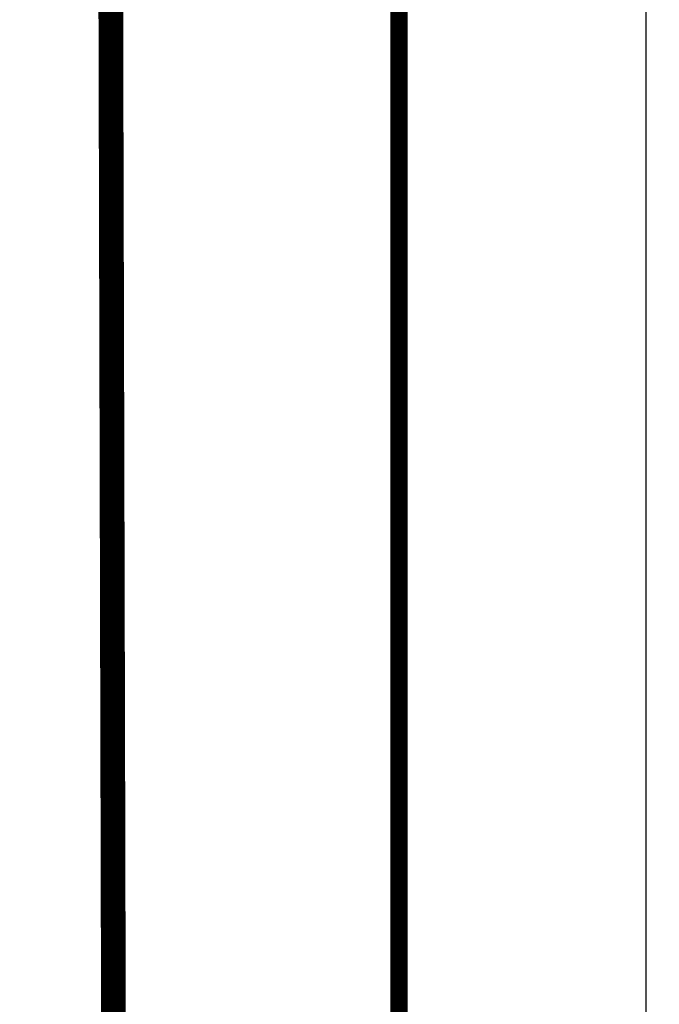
# Model space of a CAD drawing. Extents: x 0 to 1135, y 0 to 420.
# Tile 41 of 52: x 1122 to 1135, y 52 to 71. Entities that reach past the tile are written whole.
import ezdxf

# ---------------------------------------------------------------- set-up
doc = ezdxf.new("R2010")
doc.units = 0
doc.header["$LTSCALE"] = 2
doc.header["$MEASUREMENT"] = 0
doc.linetypes.add('AUSGEZOGEN', pattern=[0])
for name, color, linetype in [('FBR', 8, 'CONTINUOUS'), ('LEGENDE', 7, 'AUSGEZOGEN'), ('RAHMEN', 250, 'AUSGEZOGEN')]:
    doc.layers.add(name, color=color, linetype=linetype)

msp = doc.modelspace()

# ---------------------------------------------------------------- linework, layer by layer
at = {"layer": 'FBR'}
for points in [[(88.009, 187.528, 0), (104.839, 188.975, 0), (166.439, 194.269, -0.000002), (228.71, 199.62, 0.000002), (290.98, 204.971, 0.000001), (321.649, 207.607, 0.000001), (340.796, 209.253, 0.000002), (353.251, 210.323, -0.000001), (365.705, 211.394, -0.000007)], [(87.666, 191.514, 0), (104.497, 192.96, 0), (166.097, 198.254, -0.000002), (228.367, 203.605, 0.000002), (290.638, 208.957, 0.000001), (321.307, 211.592, 0.000001), (340.454, 213.238, 0.000002), (352.908, 214.308, -0.000001), (365.363, 215.379, -0.000007)], [(377.816, 216.449, 0.000001), (390.27, 217.519, 0.000044)], [(378.159, 212.464, 0.000001), (390.613, 213.534, 0.000044)]]:
    msp.add_lwpolyline(points, format="xyb", dxfattribs=at)
at = {"layer": 'LEGENDE', "const_width": 0.5}
msp.add_lwpolyline([(1124.323, 10.811), (1124.142, 81.311)], dxfattribs=at)
at = {"layer": 'RAHMEN'}
msp.add_line((1135, 0), (1135, 420), dxfattribs=at)
at = {"layer": 'RAHMEN', "const_width": 0.35}
msp.add_lwpolyline([(25, 5), (1130, 5), (1130, 415), (25, 415), (25, 5)], dxfattribs=at)

doc.saveas('drawing.dxf')
